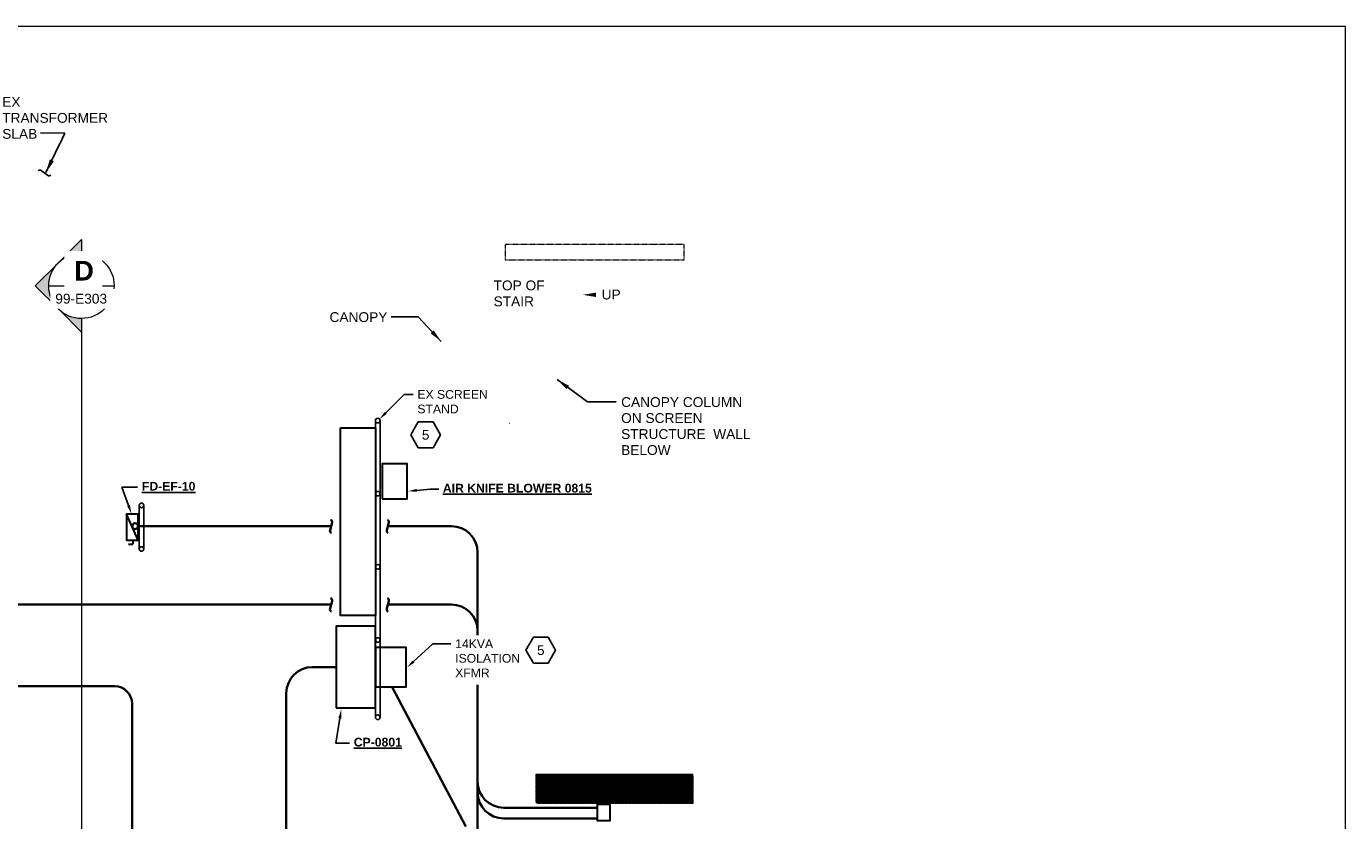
# Model space of a CAD drawing. Header units: inches. Extents: x -149 to 1285, y -115 to 968.
# Tile 5 of 5: x 680 to 1285, y 604 to 968. Entities that reach past the tile are written whole.
import ezdxf
from ezdxf import colors
from ezdxf.entities.mleader import LeaderData, LeaderLine
from ezdxf.enums import TextEntityAlignment as Align
from ezdxf.math import Vec2, Vec3

# ---------------------------------------------------------------- set-up
doc = ezdxf.new("R2010")
doc.units = ezdxf.units.IN
doc.header["$LTSCALE"] = 0.5
doc.header["$MEASUREMENT"] = 0
doc.linetypes.add('HIDDEN', pattern=[0.375, 0.25, -0.125])
doc.layers.get('0').update_dxf_attribs({"color": 8})
for name, color, linetype, lineweight in [('A-BLDG', 8, 'Continuous', 18), ('A-GENM', 8, 'Continuous', 18), ('E-POWR-CIRC', 83, 'Continuous', 35), ('E-POWR-PBOX', 4, 'Continuous', 40), ('E-PWR-EQUIP-E', 253, 'Continuous', 40), ('G-ANNO-SYMB', 1, 'Continuous', 18)]:
    doc.layers.add(name, color=color, linetype=linetype, lineweight=lineweight)
doc.layers.add('E-ANNO-TEXT', color=2, linetype='Continuous')
doc.layers.add('E-PANEL SUPPORTS', color=40, linetype='Continuous')
doc.layers.add('G-ANNO-VPT', color=1, linetype='Continuous', lineweight=18, plot=False)
doc.styles.add('Arial', font='arial.ttf', dxfattribs={"height": 0.09375})
doc.styles.add('Arial_B', font='arialbd.ttf', dxfattribs={"height": 9})
doc.styles.get("Standard").update_dxf_attribs({"font": 'arial.ttf'})
doc.dimstyles.new('BWSC DimStyle', dxfattribs={"dimtxt": 6, "dimasz": 6.25, "dimexe": 0.153789, "dimexo": 0.153789, "dimgap": 2, "dimtad": 4, "dimtoh": 1, "dimdec": 0, "dimzin": 9, "dimdsep": 46, "dimlunit": 4, "dimtxsty": 'Standard', "dimcen": 0.09, "dimclrd": 256, "dimclrt": 256, "dimadec": 0, "dimazin": 3, "dimtfac": 1, "dimtdec": 0, "dimtofl": 0, "dimtmove": 0, "dimatfit": 0, "dimfxl": 1, "dimfrac": 2, "dimtzin": 11, "dimlwd": -1, "dimarcsym": 0})
doc.dimstyles.get("Standard").update_dxf_attribs({"dimtxt": 0.18, "dimasz": 0.18, "dimexe": 0.18, "dimexo": 0.0625, "dimgap": 0.09, "dimtad": 0, "dimtih": 1, "dimtoh": 1, "dimdec": 4, "dimzin": 0, "dimdsep": 46, "dimtxsty": 'Standard', "dimcen": 0.09, "dimadec": 0, "dimazin": 0, "dimtfac": 1, "dimtdec": 4, "dimtofl": 0, "dimtmove": 0, "dimatfit": 3, "dimfxl": 1, "dimtolj": 1, "dimtzin": 0, "dimarcsym": 0})

# ---------------------------------------------------------------- blocks, each defined once
blk = doc.blocks.new('Section - Section Head - Filled-1120936-MECHANICAL HVAC UPPER LEVEL PLAN Copy 1')
at = {"layer": 'G-ANNO-SYMB'}
h = blk.add_hatch(color=256, dxfattribs=at)
edge = h.paths.add_edge_path()
edge.add_line((-0.533, 0.221), (-0.313, 0.442))
edge.add_line((-0.313, 0.442), (-0.092, 0.221))
edge.add_arc((-0.313, 0), 0.312, 45, 135)
h = blk.add_hatch(color=256, dxfattribs=at)
edge = h.paths.add_edge_path()
edge.add_line((-0.092, 0.221), (0.129, 0))
edge.add_line((0.129, 0), (0, 0))
edge.add_arc((-0.313, 0), 0.313, 0, 45)
edge = h.paths.add_edge_path()
edge.add_line((-0.625, 0), (-0.754, 0))
edge.add_line((-0.754, 0), (-0.533, 0.221))
edge.add_arc((-0.312, 0), 0.313, 135, 180)
for p, q in [((-0.313, 0.442), (-0.533, 0.221)), ((-0.092, 0.221), (-0.313, 0.442)), ((-0.533, 0.221), (-0.754, 0)), ((0.129, 0), (-0.092, 0.221)), ((-0.754, 0), (-0.625, 0)), ((0, 0), (0.129, 0))]:
    blk.add_line(p, q, dxfattribs=at)
for radius, start, end in [(0.313, 360, 180), (0.312, 180, 0)]:
    blk.add_arc((-0.313, 0), radius, start, end, dxfattribs=at)
blk = doc.blocks.new('_TagHexagon')
at = {"transparency": 16777216}
blk.add_lwpolyline([(-0.144, 0), (-0.072, 0.125), (0.072, 0.125), (0.144, 0), (0.072, -0.125), (-0.072, -0.125)], close=True, dxfattribs=at)
at = {"transparency": 16777216, "style": 'Arial'}
blk.add_attdef('TAGNUMBER', text='', height=0.0938, dxfattribs=at).set_placement((0, -0.047), align=Align.CENTER)
blk = doc.blocks.new('tilde')
blk.add_line((-0.0073, -0.0274), (0.0073, 0.0274))
for centre, start, end in [((-0.0088, 0.0317), 345.00322, 70.94689), ((0.0087, -0.0317), 164.99843, 250.9421)]:
    blk.add_arc(centre, 0.0167, start, end)

msp = doc.modelspace()

# ---------------------------------------------------------------- hatches: boundary and pattern name
at = {"layer": 'E-POWR-PBOX', "linetype": 'ByBlock'}
h = msp.add_hatch(dxfattribs=at)
h.set_pattern_fill('ANSI31', color=256)
h.paths.add_polyline_path([(914.37, 612.47), (986.02, 612.47), (986.02, 625.47), (914.37, 625.47)])

# ---------------------------------------------------------------- linework, layer by layer
at = {"layer": 'A-BLDG', "linetype": 'HIDDEN', "flags": 128}
msp.add_lwpolyline([(900.02, 861.49), (982.02, 861.49), (982.02, 868.49), (900.02, 868.49)], close=True, dxfattribs=at)
at = {"layer": 'A-BLDG', "flags": 128}
msp.add_lwpolyline([(914.37, 612.47), (986.02, 612.47), (986.02, 625.47), (914.37, 625.47)], close=True, dxfattribs=at)
at = {"layer": 'A-GENM'}
msp.add_line((902.03, 786.57), (902.16, 786.57), dxfattribs=at)
at = {"layer": 'E-ANNO-TEXT', "linetype": 'ByBlock'}
msp.add_solid([(941.59, 844.41), (935.59, 845.41), (941.59, 846.41)], dxfattribs=at)
at = {"layer": 'E-PANEL SUPPORTS', "flags": 128}
for points in [[(840.5, 651.78), (840.5, 787.75)], [(732.12, 748.8), (732.12, 728.83)], [(734.26, 748.8), (734.26, 728.83)]]:
    msp.add_lwpolyline(points, dxfattribs=at)
at = {"layer": 'E-PANEL SUPPORTS'}
for centre in [(841.54, 787.75), (841.56, 754.24), (733.17, 748.88), (733.17, 728.88), (841.57, 720.72), (841.56, 687.2), (841.54, 651.78)]:
    msp.add_circle(centre, 1.05, dxfattribs=at)
at = {"layer": 'E-POWR-CIRC'}
for p, q in [((820.14, 739.35), (731.55, 739.35)), ((875.31, 739.35), (846.16, 739.35)), ((887.31, 689.33), (887.31, 727.35)), ((820.16, 703.43), (584.35, 703.43)), ((875.31, 703.43), (846.18, 703.43)), ((822.5, 674.77), (811.6, 674.77)), ((720.83, 665.97), (580.4, 665.97)), ((887.31, 392.76), (887.31, 666.66)), ((799.6, 662.77), (799.6, 597.45)), ((728.83, 583.59), (728.83, 657.97)), ((942.34, 610.32), (899.31, 610.32)), ((941.7, 605.4), (899.31, 605.4))]:
    msp.add_line(p, q, dxfattribs=at)
msp.add_circle((730.24, 739.35), 1.31, dxfattribs=at)
for centre, radius, start, end in [((875.31, 727.35), 12, 0, 90), ((875.31, 691.43), 12, 0, 90), ((811.6, 662.77), 12, 90, 180), ((720.83, 657.97), 8, 0, 90), ((899.31, 622.32), 12, 180, 270), ((899.31, 617.4), 12, 180, 270)]:
    msp.add_arc(centre, radius, start, end, dxfattribs=at)
at = {"layer": 'E-POWR-PBOX', "lineweight": 30}
for p in [(729.15, 732.88), (727.15, 731.13)]:
    msp.add_line(p, (729.15, 731.13), dxfattribs=at)
at = {"layer": 'E-POWR-PBOX', "color": 8, "lineweight": 30}
msp.add_lwpolyline([(843.6, 751.92), (855.1, 751.92), (855.1, 767.92), (843.6, 767.92)], close=True, dxfattribs=at)
at = {"layer": 'E-POWR-PBOX', "lineweight": 30}
for points in [[(822.5, 656.02), (840.5, 656.02), (840.5, 693.52), (822.5, 693.52)], [(840.5, 665.77), (854.5, 665.77), (854.5, 683.77), (840.5, 683.77)], [(948.21, 611.72), (942.19, 611.72), (942.19, 604.45), (948.21, 604.45)]]:
    msp.add_lwpolyline(points, close=True, dxfattribs=at)
at = {"layer": 'E-PWR-EQUIP-E', "lineweight": 30}
msp.add_lwpolyline([(824.5, 784.44), (840.5, 784.44), (840.5, 698.44), (824.5, 698.44)], close=True, dxfattribs=at)
at = {"layer": 'G-ANNO-SYMB'}
for p, q in [((690.66, 849.5), (720.66, 849.5)), ((705.66, 834.5), (705.63, 211.85))]:
    msp.add_line(p, q, dxfattribs=at)
at = {"layer": 'G-ANNO-VPT'}
msp.add_lwpolyline([(-148.52, -115.2), (1285.48, -115.2), (1285.48, 968.44), (-148.52, 968.44)], close=True, dxfattribs=at)

# ---------------------------------------------------------------- block references
at = {"layer": 'E-ANNO-TEXT', "xscale": 63.99999999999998, "yscale": 63.99999999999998, "zscale": 63.99999999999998, "rotation": 247.5568320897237}
msp.add_blockref('tilde', (688.66, 901.28), dxfattribs=at)
at = {"layer": 'E-ANNO-TEXT', "xscale": 47.232, "yscale": 47.232, "zscale": 47.232}
msp.add_blockref('_TagHexagon', (916.33, 682.51), dxfattribs=at).add_auto_attribs({'TAGNUMBER': '5'})
at = {"layer": 'E-POWR-CIRC', "xscale": 64, "yscale": 64, "zscale": 64}
for p in [(820.12, 739.29), (846.15, 739.29), (820.12, 703.3), (846.15, 703.3)]:
    msp.add_blockref('tilde', p, dxfattribs=at)
at = {"layer": 'G-ANNO-SYMB', "extrusion": (0, 0, -1), "xscale": 47.99999999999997, "yscale": 47.99999999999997, "zscale": 47.99999999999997, "rotation": 270.0000000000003}
msp.add_blockref('Section - Section Head - Filled-1120936-MECHANICAL HVAC UPPER LEVEL PLAN Copy 1', (-705.66, 834.5), dxfattribs=at)

# ---------------------------------------------------------------- leaders
at = {"layer": 'E-ANNO-TEXT'}
msp.add_leader([(870.59, 824.08), (860.08, 835.24), (847.7, 835.29)], dimstyle='Standard', override={"dimasz": 6, "dimgap": 0.09, "dimtad": 0}, dxfattribs=at)
at = {"layer": 'E-ANNO-TEXT', "linetype": 'ByBlock'}
msp.add_leader([(923.87, 806.52), (937.71, 796.35), (951.1, 796.35)], dimstyle='Standard', override={"dimasz": 6, "dimgap": 0.09, "dimtad": 0}, dxfattribs=at)
ml = msp.add_multileader_mtext('Standard', dxfattribs=at)
ml.set_content('14KVA ISOLATION XFMR', color=256)
ml.set_leader_properties()
ml.build(insert=Vec2(0, 0))
ml.multileader.update_dxf_attribs({"dogleg_length": 4})
ctx = ml.context
ctx.base_point, ctx.plane_origin = Vec3(875.05, 685.45), Vec3(858.62, 625.94)
notes = []
notes.append((ctx, [(0, (1, 1, 0), (866.84, 685.45), (1, 0), 8.2, [(0, [(854.94, 674.6)], 0, [])])]))
ctx.mtext.insert, ctx.mtext.width, ctx.mtext.defined_height, ctx.mtext.flow_direction = Vec3(877.05, 687.45), 26.8529, 17.88, 5
for ctx, leaders in notes:
    for number, flags, end, landing, length, lines in leaders:
        leader = LeaderData()
        leader.index, (leader.has_last_leader_line, leader.has_dogleg_vector, leader.attachment_direction) = number, flags
        leader.last_leader_point, leader.dogleg_vector, leader.dogleg_length = Vec3(end), Vec3(landing), length
        for number, points, colour, breaks in lines:
            line = LeaderLine()
            line.index, line.vertices, line.color, line.breaks = number, Vec3.list(points), colors.encode_raw_color(colour), breaks
            leader.lines.append(line)
        ctx.leaders.append(leader)

# ---------------------------------------------------------------- next in the draw order: texts
at = {"layer": 'E-ANNO-TEXT', "char_height": 4.5, "attachment_point": 1, "line_spacing_factor": 0.976953, "style": 'Arial', "bg_fill": 3, "box_fill_scale": 1.5, "bg_fill_color": 256, "bg_fill_transparency": 0}
for s, insert, width in [('EX TRANSFORMER SLAB', (669.29, 936.08), 47.0854), ('CANOPY', (819.42, 837.44), 21.6579)]:
    msp.add_mtext(s, dxfattribs=dict(at, insert=insert, width=width))
at = {"layer": 'E-ANNO-TEXT', "linetype": 'ByBlock', "char_height": 4.5, "attachment_point": 1, "line_spacing_factor": 0.976953, "style": 'Arial', "bg_fill": 3, "box_fill_scale": 1.5, "bg_fill_color": 256, "bg_fill_transparency": 0}
for s, insert, width in [('TOP OF STAIR', (894.67, 851.97), 24.3737), ('UP', (944.24, 847.79), 8.2522), ('CANOPY COLUMN ON SCREEN STRUCTURE  WALL BELOW', (953.17, 798.49), 66.4185)]:
    msp.add_mtext(s, dxfattribs=dict(at, insert=insert, width=width))
at = {"layer": 'G-ANNO-SYMB', "attachment_point": 1, "bg_fill": 3, "box_fill_scale": 1.5, "bg_fill_color": 256, "bg_fill_transparency": 0}
for s, insert, char_height, width, style in [('D', (702.25, 860.96), 9, 8.484, 'Arial_B'), ('99-E303', (693.62, 845.88), 4.5, 30.3, 'Arial')]:
    msp.add_mtext(s, dxfattribs=dict(at, insert=insert, char_height=char_height, width=width, style=style))

# ---------------------------------------------------------------- next in the draw order: leaders
at = {"layer": 'E-ANNO-TEXT', "linetype": 'ByBlock'}
ml = msp.add_multileader_mtext('Standard', dxfattribs=at)
ml.set_content('EX SCREEN STAND', color=256)
ml.set_leader_properties()
ml.build(insert=Vec2(0, 0))
ml.multileader.update_dxf_attribs({"dogleg_length": 4})
ctx = ml.context
ctx.base_point, ctx.plane_origin = Vec3(857.72, 799.71), Vec3(846.94, 805.21)
notes = []
notes.append((ctx, [(0, (1, 1, 0), (853.72, 799.71), (1, 0), 4, [(0, [(842.37, 788.46)], 0, [])])]))
ctx.mtext.insert, ctx.mtext.width, ctx.mtext.defined_height, ctx.mtext.flow_direction = Vec3(859.72, 801.75), 36.4438, 5.49, 5
ctx.mtext.has_bg_fill, ctx.mtext.bg_color, ctx.mtext.bg_scale_factor, ctx.mtext.bg_transparency, ctx.mtext.use_window_bg_color = 1, -1027028792, 1.5, 0, 1
ml = msp.add_multileader_mtext('Standard', dxfattribs=at)
ml.set_content('{\\fArial|b1|i0|c0|p34;\\LFD-EF-10}', color=256)
ml.set_leader_properties()
ml.build(insert=Vec2(0, 0))
ml.multileader.update_dxf_attribs({"dogleg_length": 4})
ctx = ml.context
ctx.base_point, ctx.plane_origin = Vec3(731.37, 757.26), Vec3(557.56, 743.31)
notes.append((ctx, [(1, (1, 1, 0), (724.12, 757.26), (1, 0), 7.25, [(0, [(728.61, 745.02)], 0, [])])]))
ctx.mtext.insert, ctx.mtext.width, ctx.mtext.defined_height, ctx.mtext.flow_direction = Vec3(733.37, 759.66), 20.0396, 5.49, 5
ctx.mtext.has_bg_fill, ctx.mtext.bg_color, ctx.mtext.bg_scale_factor, ctx.mtext.bg_transparency, ctx.mtext.use_window_bg_color = 1, -1027028792, 1.5, 0, 1
ml = msp.add_multileader_mtext('Standard', dxfattribs=at)
ml.set_content('{\\fArial|b1|i0|c0|p34;\\LAIR KNIFE BLOWER 0815}', color=256)
ml.set_leader_properties()
ml.build(insert=Vec2(0, 0))
ml.multileader.update_dxf_attribs({"dogleg_length": 4})
ctx = ml.context
ctx.base_point, ctx.plane_origin = Vec3(869.57, 756.38), Vec3(873.39, 762.49)
ctx.text_align_type = 2
notes.append((ctx, [(0, (1, 1, 0), (865.57, 756.38), (1, 0), 4, [(0, [(855.45, 755.38)], 0, [])])]))
ctx.mtext.insert, ctx.mtext.width, ctx.mtext.defined_height, ctx.mtext.alignment, ctx.mtext.flow_direction = Vec3(939.71, 758.78), 70.0365, 6.13, 3, 5
ctx.mtext.has_bg_fill, ctx.mtext.bg_color, ctx.mtext.bg_scale_factor, ctx.mtext.bg_transparency, ctx.mtext.use_window_bg_color = 1, -1027028792, 1.5, 0, 1
ml = msp.add_multileader_mtext('Standard', dxfattribs=at)
ml.set_content('{\\fArial|b1|i0|c0|p34;\\LCP-0801}', color=256)
ml.set_leader_properties()
ml.build(insert=Vec2(0, 0))
ml.multileader.update_dxf_attribs({"dogleg_length": 4})
ctx = ml.context
ctx.base_point, ctx.plane_origin = Vec3(828.55, 639.96), Vec3(891.04, 633.37)
notes.append((ctx, [(1, (1, 1, 0), (822.33, 639.96), (1, 0), 6.23, [(0, [(824.76, 655.25)], 0, [])])]))
ctx.mtext.insert, ctx.mtext.flow_direction = Vec3(830.55, 642.36), 5
ctx.mtext.has_bg_fill, ctx.mtext.bg_color, ctx.mtext.bg_scale_factor, ctx.mtext.bg_transparency, ctx.mtext.use_window_bg_color = 1, -1027028792, 1.5, 0, 1
for ctx, leaders in notes:
    for number, flags, end, landing, length, lines in leaders:
        leader = LeaderData()
        leader.index, (leader.has_last_leader_line, leader.has_dogleg_vector, leader.attachment_direction) = number, flags
        leader.last_leader_point, leader.dogleg_vector, leader.dogleg_length = Vec3(end), Vec3(landing), length
        for number, points, colour, breaks in lines:
            line = LeaderLine()
            line.index, line.vertices, line.color, line.breaks = number, Vec3.list(points), colors.encode_raw_color(colour), breaks
            leader.lines.append(line)
        ctx.leaders.append(leader)

# ---------------------------------------------------------------- next in the draw order: linework, layer by layer
at = {"layer": 'E-PANEL SUPPORTS', "flags": 128}
msp.add_lwpolyline([(842.59, 651.78), (842.59, 787.75)], dxfattribs=at)
at = {"layer": 'E-POWR-CIRC'}
msp.add_line((848.26, 665.31), (882, 601.66), dxfattribs=at)
at = {"layer": 'E-POWR-PBOX', "lineweight": 30}
msp.add_line((731.61, 732.88), (726.36, 744.88), dxfattribs=at)
msp.add_lwpolyline([(731.61, 744.88), (726.36, 744.88), (726.36, 732.88), (731.61, 732.88)], close=True, dxfattribs=at)

# ---------------------------------------------------------------- next in the draw order: block references
at = {"layer": 'E-ANNO-TEXT', "xscale": 47.232, "yscale": 47.232, "zscale": 47.232}
msp.add_blockref('_TagHexagon', (863.51, 781.24), dxfattribs=at).add_auto_attribs({'TAGNUMBER': '5'})

# ---------------------------------------------------------------- next in the draw order: leaders
at = {"layer": 'E-ANNO-TEXT'}
msp.add_leader([(689.34, 901.41), (698.05, 919.56), (686.86, 919.61)], dimstyle='BWSC DimStyle', override={"dimgap": 2, "dimtad": 0}, dxfattribs=at)

doc.saveas('drawing.dxf')
